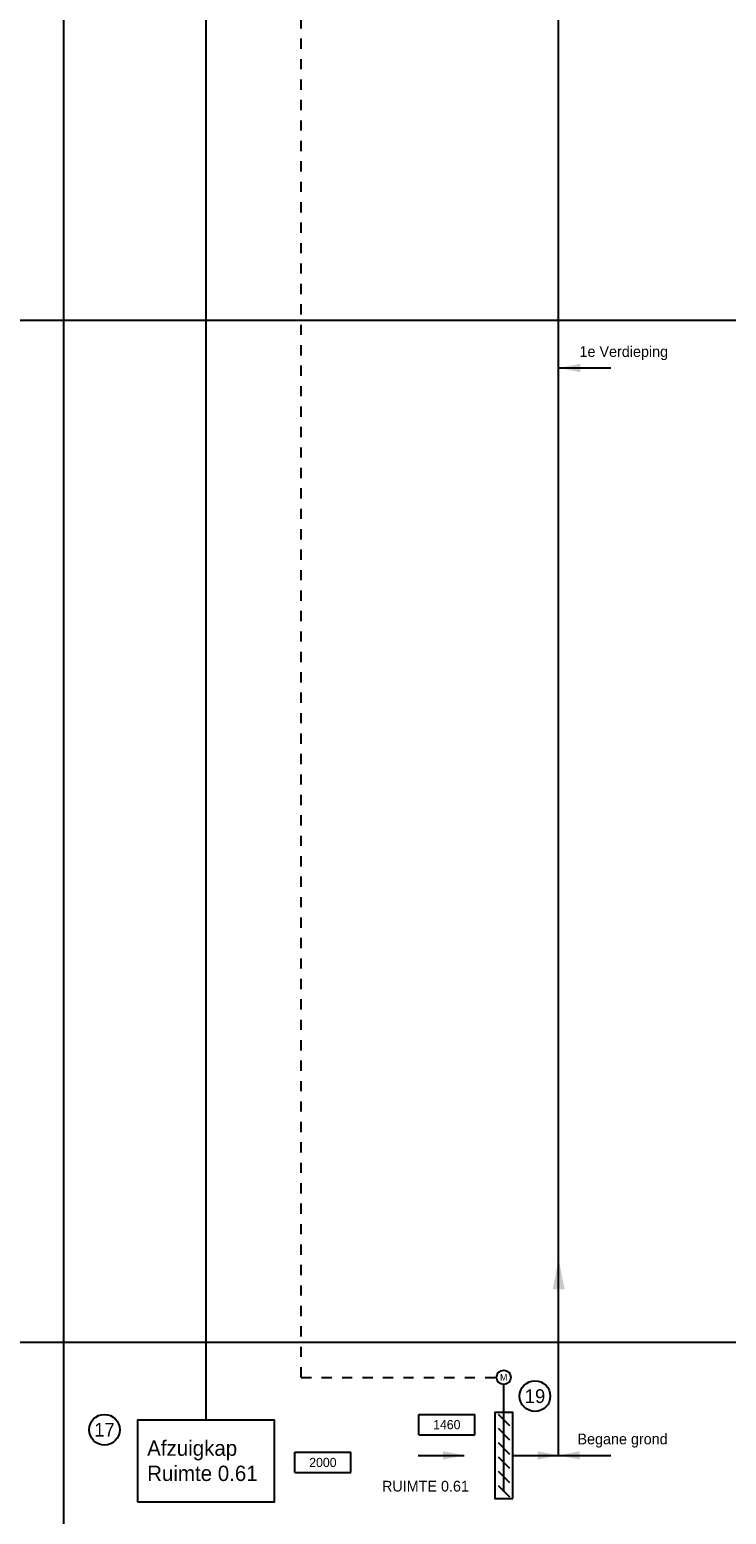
# Model space of a CAD drawing. Extents: x 0 to 1189, y 0 to 841.
# Tile 4 of 27: x 223 to 360, y 293 to 583. Entities that reach past the tile are written whole.
import ezdxf
from ezdxf.enums import TextEntityAlignment as Align

# ---------------------------------------------------------------- set-up
doc = ezdxf.new("R2010")
doc.units = 0
doc.linetypes.add('STABI22', pattern=[4, 2, -2])
doc.layers.get('0').update_dxf_attribs({"linetype": 'CONTINUOUS'})
for name, color, linetype in [('BL$8----_TEKST', 7, 'CONTINUOUS'), ('WL561---', 4, 'CONTINUOUS'), ('WL570---_TOEVOER', 3, 'CONTINUOUS'), ('WM561---', 1, 'CONTINUOUS')]:
    doc.layers.add(name, color=color, linetype=linetype)
doc.styles.add('BURO-018', font='BUROFONT.shx', dxfattribs={"height": 1.8})
doc.styles.add('BURO-025', font='BUROFONT.shx', dxfattribs={"height": 2.5})

# ---------------------------------------------------------------- blocks, each defined once
blk = doc.blocks.new('30486013')
at = {"color": 0, "linetype": 'CONTINUOUS'}
blk.add_circle((0, 0), 2, dxfattribs=at)
at = {"color": 0, "linetype": 'CONTINUOUS', "style": 'BURO-018', "flags": 1}
blk.add_attdef('CV_MATCODE', (0, 0), '', height=1.8, dxfattribs=at)
blk = doc.blocks.new('AL-RNR')
at = {"color": 0, "linetype": 'CONTINUOUS'}
for p, q in [((-5.5, 2), (5.5, 2)), ((-5.5, -2), (-5.5, 2)), ((5.5, -2), (5.5, 2)), ((-5.5, -2), (5.5, -2))]:
    blk.add_line(p, q, dxfattribs=at)
blk = doc.blocks.new('3048601')
at = {"color": 0, "linetype": 'CONTINUOUS'}
blk.add_circle((0, 0), 2, dxfattribs=at)
at = {"color": 0, "linetype": 'CONTINUOUS', "style": 'BURO-018', "flags": 1}
blk.add_attdef('CV_MATCODE', (0, 0), '', height=1.8, dxfattribs=at)

msp = doc.modelspace()

# ---------------------------------------------------------------- hatches: boundary and pattern name
at = {"layer": 'WL561---'}
for points in [[(325.59, 336.73), (326.76, 342.62), (327.94, 336.73), (326.76, 336.73)], [(304.13, 303.39), (308.25, 304.22), (304.13, 305.04), (304.13, 304.22)], [(322.63, 303.39), (326.75, 304.22), (322.63, 305.04), (322.63, 304.22)], [(330.9, 303.39), (326.78, 304.22), (330.9, 305.04), (330.9, 304.22)]]:
    msp.add_hatch(color=6, dxfattribs=at).paths.add_polyline_path(points)
at = {"layer": 'WL570---_TOEVOER', "linetype": 'CONTINUOUS'}
msp.add_hatch(color=6, dxfattribs=at).paths.add_polyline_path([(331.03, 516.21), (326.91, 517.03), (331.03, 517.86), (331.03, 517.03)])

# ---------------------------------------------------------------- linework, layer by layer
at = {"layer": 'BL$8----_TEKST', "color": 7}
msp.add_lwpolyline([(244.31, 295.14), (271.12, 295.14), (271.12, 311.11), (244.31, 311.11)], close=True, dxfattribs=at)
at = {"layer": 'WL561---', "color": 6}
for p, q in [((229.85, 696.39), (229.85, 311.11)), ((257.72, 696.39), (257.72, 311.11)), ((229.85, 311.11), (229.85, 285.41)), ((299.27, 304.21), (308.27, 304.21)), ((317.77, 304.21), (326.76, 304.21))]:
    msp.add_line(p, q, dxfattribs=at)
at = {"layer": 'WL561---', "color": 8, "linetype": 'CONTINUOUS'}
for p, q in [((45.54, 526.38), (1169.51, 526.38)), ((45.54, 326.38), (974.02, 326.38))]:
    msp.add_line(p, q, dxfattribs=at)
at = {"layer": 'WL570---_TOEVOER', "color": 6, "linetype": 'CONTINUOUS'}
for p, q in [((326.76, 304.21), (326.76, 658.63)), ((326.76, 517.03), (336.99, 517.03)), ((326.76, 304.21), (336.99, 304.21))]:
    msp.add_line(p, q, dxfattribs=at)
at = {"layer": 'WL570---_TOEVOER'}
for p, q in [((316.01, 297.09), (316.01, 318.09)), ((314.9, 312.32), (317.13, 310.09)), ((314.9, 309.52), (317.13, 307.29)), ((314.9, 306.72), (317.13, 304.49)), ((314.9, 303.92), (317.13, 301.69)), ((314.9, 301.12), (317.13, 298.89)), ((314.9, 298.32), (317.13, 296.09))]:
    msp.add_line(p, q, dxfattribs=at)
msp.add_lwpolyline([(317.77, 295.81), (317.77, 312.61), (314.27, 312.61), (314.27, 295.81)], close=True, dxfattribs=at)
at = {"layer": 'WM561---', "color": 1, "linetype": 'STABI22'}
for q in [(276.37, 686.72), (314.61, 319.49)]:
    msp.add_line((276.37, 319.49), q, dxfattribs=at)

# ---------------------------------------------------------------- block references
at = {"layer": 'BL$8----_TEKST', "color": 7}
ref = msp.add_blockref('3048601', (322.13, 315.82), dxfattribs=dict(at, xscale=1.5, yscale=1.5, zscale=1.5))
ref.add_attrib('CV_TEXT1', '19', dxfattribs={"layer": '0', "color": 1, "linetype": 'CONTINUOUS', "height": 2.7, "style": 'BURO-018'}).set_placement((322.13, 315.82), align=Align.MIDDLE)
ref = msp.add_blockref('3048601', (237.88, 309.24), dxfattribs=dict(at, xscale=1.5, yscale=1.5, zscale=1.5))
ref.add_attrib('CV_TEXT1', '17', dxfattribs={"layer": '0', "color": 1, "linetype": 'CONTINUOUS', "height": 2.7, "style": 'BURO-018'}).set_placement((237.88, 309.24), align=Align.MIDDLE)
ref = msp.add_blockref('AL-RNR', (304.87, 310.24), dxfattribs=at)
ref.add_attrib('AL_RNR', '1460', dxfattribs={"layer": '0', "color": 0, "linetype": 'CONTINUOUS', "height": 1.8, "style": 'BURO-018'}).set_placement((304.87, 310.24), align=Align.MIDDLE)
ref = msp.add_blockref('AL-RNR', (280.62, 302.84), dxfattribs=at)
ref.add_attrib('AL_RNR', '2000', dxfattribs={"layer": '0', "color": 0, "linetype": 'CONTINUOUS', "height": 1.8, "style": 'BURO-018'}).set_placement((280.62, 302.84), align=Align.MIDDLE)
at = {"layer": 'WL570---_TOEVOER'}
ref = msp.add_blockref('30486013', (316.01, 319.49), dxfattribs=dict(at, xscale=0.7, yscale=0.7, zscale=0.7))
ref.add_attrib('CV_TEXT1', 'M', dxfattribs={"layer": '0', "color": 1, "height": 1.26, "style": 'BURO-018'}).set_placement((316.01, 319.49), align=Align.MIDDLE)

# ---------------------------------------------------------------- texts
at = {"layer": 'BL$8----_TEKST', "color": 7, "style": 'BURO-025'}
for s, height, p in [('1e Verdieping', 2.1, (330.85, 519.2)), ('Begane grond', 2.1, (330.45, 306.38)), ('Afzuigkap', 3, (246.23, 304.14)), ('Ruimte 0.61', 3, (246.23, 299.21)), ('RUIMTE 0.61', 2.1, (292.19, 297.15))]:
    msp.add_text(s, height=height, dxfattribs=at).set_placement(p)

doc.saveas('drawing.dxf')
